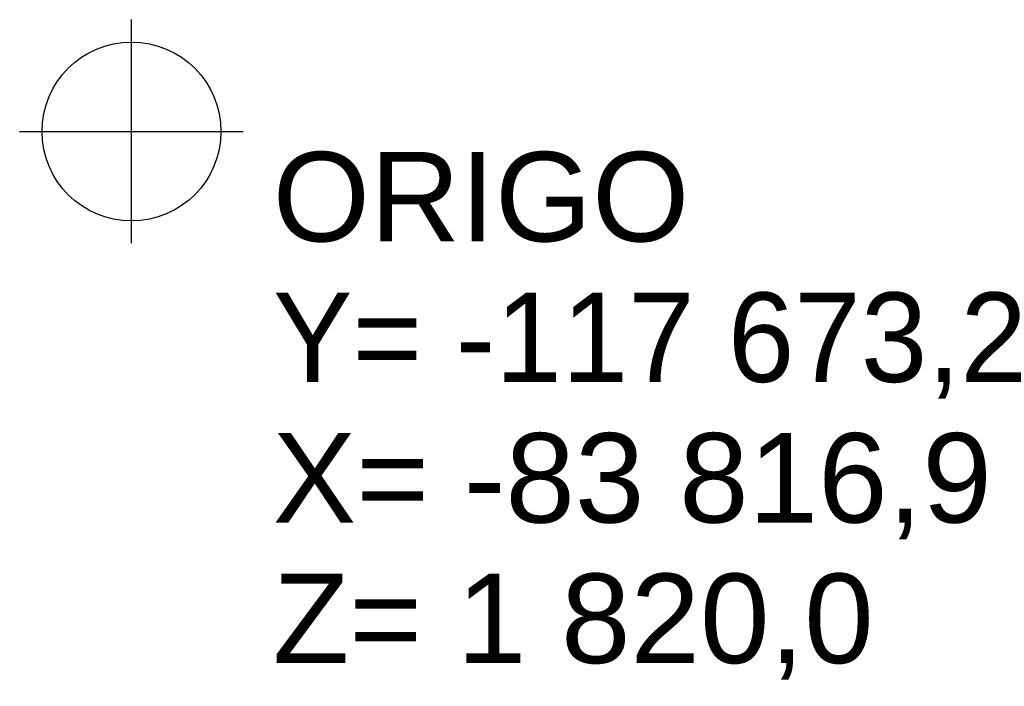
# Model space of a CAD drawing. Header units: millimetres. Extents: x -117798 to 93698, y -84437 to 74219.
# Tile 1 of 34: x -117798 to -116698, y -84437 to -83692. Entities that reach past the tile are written whole.
import ezdxf
from ezdxf.enums import TextEntityAlignment as Align

# ---------------------------------------------------------------- set-up
doc = ezdxf.new("R2010")
doc.units = ezdxf.units.MM
doc.header["$LTSCALE"] = 0.5
doc.header["$MEASUREMENT"] = 0
doc.linetypes.add('PLINE', pattern=[0])
doc.layers.add('Origo', color=7, linetype='Continuous')
doc.styles.add('GENERATED_STYLE_1', font='arial.ttf')
doc.styles.add('GENERATED_STYLE_2', font='arial.ttf')

# ---------------------------------------------------------------- blocks, each defined once
blk = doc.blocks.new('Kart - koordinatobjekt 1[25]', base_point=(-117673.2, -83816.9))
at = {"layer": 'Origo', "linetype": 'PLINE'}
for p, q in [((-117673.2, -83941.9), (-117673.2, -83691.9)), ((-117798.2, -83816.9), (-117548.2, -83816.9))]:
    blk.add_line(p, q, dxfattribs=at)
blk.add_circle((-117673.2, -83816.9), 100, dxfattribs=at)
for tag, style, p in [('DUMMY_132', 'GENERATED_STYLE_1', (-117515.3, -83839.8)), ('strPrefix1', 'GENERATED_STYLE_2', (-117515.3, -83996.9)), ('strPrefix2', 'GENERATED_STYLE_2', (-117515.3, -84154.1)), ('AC_show2DHotspotsIn3D', 'GENERATED_STYLE_2', (-117515.3, -84311.2))]:
    blk.add_attdef(tag, text='', height=100, dxfattribs=dict(at, style=style)).set_placement(p, align=Align.TOP_LEFT)

msp = doc.modelspace()

# ---------------------------------------------------------------- block references
at = {"layer": 'Origo', "linetype": 'PLINE'}
ref = msp.add_blockref('Kart - koordinatobjekt 1[25]', (-117673.2, -83816.9), dxfattribs=at)
ref.add_attrib('AC_show2DHotspotsIn3D', 'Z= 1\xa0820,0', dxfattribs={"color": 7, "linetype": 'PLINE', "height": 100, "style": 'GENERATED_STYLE_2'}).set_placement((-117515.3, -84311.2), align=Align.TOP_LEFT)
ref.add_attrib('strPrefix1', 'Y= -117\xa0673,2', dxfattribs={"color": 7, "linetype": 'PLINE', "height": 100, "style": 'GENERATED_STYLE_2'}).set_placement((-117515.3, -83996.9), align=Align.TOP_LEFT)
ref.add_attrib('strPrefix2', 'X= -83\xa0816,9', dxfattribs={"color": 7, "linetype": 'PLINE', "height": 100, "style": 'GENERATED_STYLE_2'}).set_placement((-117515.3, -84154.1), align=Align.TOP_LEFT)
ref.add_attrib('DUMMY_132', 'ORIGO', dxfattribs={"color": 7, "linetype": 'PLINE', "height": 100, "style": 'GENERATED_STYLE_1'}).set_placement((-117515.3, -83839.8), align=Align.TOP_LEFT)

doc.saveas('drawing.dxf')
